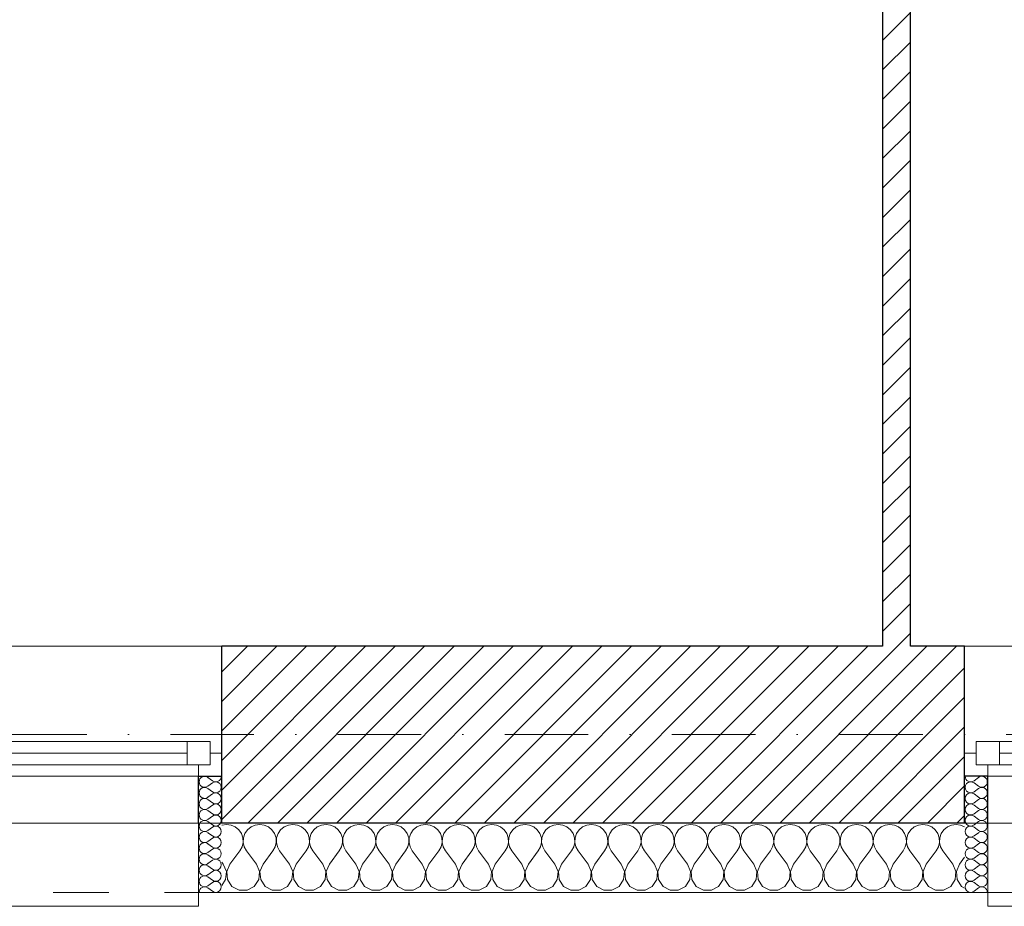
# Model space of a CAD drawing. Header units: millimetres. Extents: x 172139 to 266886, y 89525 to 138225.
# Tile 8 of 72: x 182626 to 184747, y 106825 to 108734. Entities that reach past the tile are written whole.
import ezdxf

# ---------------------------------------------------------------- set-up
doc = ezdxf.new("R2010")
doc.units = ezdxf.units.MM
doc.header["$MEASUREMENT"] = 0
doc.linetypes.add('Kropki i Kreski', pattern=[360, 180, -90, 0, -90])
doc.linetypes.add('Przerywana', pattern=[240, 120, -120])
for name, color, linetype in [('Konstrukcja - Siatki mod', 7, 'Continuous'), ('KR_INW', 7, 'Continuous'), ('NAPIS_SODON', 7, 'Continuous'), ('Okna ArchiCADa', 7, 'Continuous')]:
    doc.layers.add(name, color=color, linetype=linetype)
doc.layers.add('Konstrukcja - Siatki mod_Nr_pióra__48', color=7, linetype='Continuous', lineweight=15, true_color=0xa80f02)
doc.layers.add('KR_INW_Nr_pióra__102', color=7, linetype='Continuous', lineweight=5, true_color=0xcccccc)
for name, color, linetype, lineweight in [('KR_INW_Nr_pióra__101', 252, 'Continuous', 5), ('KR_INW_Nr_pióra__27', 7, 'Continuous', 25), ('KR_INW_Nr_pióra__47', 7, 'Continuous', 15), ('NAPIS_SODON_Nr_pióra__1', 7, 'Continuous', 13), ('Okna ArchiCADa_Nr_pióra__1', 7, 'Continuous', 13), ('Okna ArchiCADa_Nr_pióra__27', 7, 'Continuous', 25)]:
    doc.layers.add(name, color=color, linetype=linetype, lineweight=lineweight)
pattern_1 = [(45, (0, 0), (-31.819804, 31.819804), [])]

# ---------------------------------------------------------------- blocks, each defined once
blk = doc.blocks.new('Strop_1', base_point=(179225, 121523.3))
at = {"layer": 'NAPIS_SODON_Nr_pióra__1', "linetype": 'Continuous', "flags": 128}
blk.add_lwpolyline([(179225, 121523.3), (179225.9, 107003.8), (250898.3, 107008.3), (250897.4, 121527.8)], close=True, dxfattribs=at)
blk = doc.blocks.new('*X140')
at = {"layer": 'KR_INW_Nr_pióra__102', "linetype": 'Continuous'}
for p, q in [((183061.7, 107000.2), (183061.2, 107000)), ((183071.4, 107001.6), (183061.7, 107000.2)), ((183081.2, 107000.2), (183071.4, 107001.6)), ((183090.2, 106996.2), (183081.2, 107000.2)), ((183097.8, 106989.9), (183090.2, 106996.2)), ((183124.1, 106996.2), (183116.5, 106989.9)), ((183133.1, 107000.2), (183124.1, 106996.2)), ((183142.9, 107001.6), (183133.1, 107000.2)), ((183152.6, 107000.2), (183142.9, 107001.6)), ((183161.6, 106996.2), (183152.6, 107000.2)), ((183169.2, 106989.9), (183161.6, 106996.2)), ((183195.5, 106996.2), (183187.9, 106989.9)), ((183204.5, 107000.2), (183195.5, 106996.2)), ((183214.3, 107001.6), (183204.5, 107000.2)), ((183224, 107000.2), (183214.3, 107001.6)), ((183233.1, 106996.2), (183224, 107000.2)), ((183240.6, 106989.9), (183233.1, 106996.2)), ((183266.9, 106996.2), (183259.4, 106989.9)), ((183276, 107000.2), (183266.9, 106996.2)), ((183285.7, 107001.6), (183276, 107000.2)), ((183295.5, 107000.2), (183285.7, 107001.6)), ((183304.5, 106996.2), (183295.5, 107000.2)), ((183312.1, 106989.9), (183304.5, 106996.2)), ((183338.4, 106996.2), (183330.8, 106989.9)), ((183347.4, 107000.2), (183338.4, 106996.2)), ((183357.1, 107001.6), (183347.4, 107000.2)), ((183366.9, 107000.2), (183357.1, 107001.6)), ((183375.9, 106996.2), (183366.9, 107000.2)), ((183383.5, 106989.9), (183375.9, 106996.2)), ((183409.8, 106996.2), (183402.2, 106989.9)), ((183418.8, 107000.2), (183409.8, 106996.2)), ((183428.6, 107001.6), (183418.8, 107000.2)), ((183438.3, 107000.2), (183428.6, 107001.6)), ((183447.3, 106996.2), (183438.3, 107000.2)), ((183454.9, 106989.9), (183447.3, 106996.2)), ((183481.2, 106996.2), (183473.6, 106989.9)), ((183490.2, 107000.2), (183481.2, 106996.2)), ((183500, 107001.6), (183490.2, 107000.2)), ((183509.8, 107000.2), (183500, 107001.6)), ((183518.8, 106996.2), (183509.8, 107000.2)), ((183526.4, 106989.9), (183518.8, 106996.2)), ((183552.7, 106996.2), (183545.1, 106989.9)), ((183561.7, 107000.2), (183552.7, 106996.2)), ((183571.4, 107001.6), (183561.7, 107000.2)), ((183581.2, 107000.2), (183571.4, 107001.6)), ((183590.2, 106996.2), (183581.2, 107000.2)), ((183597.8, 106989.9), (183590.2, 106996.2)), ((183624.1, 106996.2), (183616.5, 106989.9)), ((183633.1, 107000.2), (183624.1, 106996.2)), ((183642.9, 107001.6), (183633.1, 107000.2)), ((183652.6, 107000.2), (183642.9, 107001.6)), ((183661.6, 106996.2), (183652.6, 107000.2)), ((183669.2, 106989.9), (183661.6, 106996.2)), ((183695.5, 106996.2), (183687.9, 106989.9)), ((183704.5, 107000.2), (183695.5, 106996.2)), ((183714.3, 107001.6), (183704.5, 107000.2)), ((183724, 107000.2), (183714.3, 107001.6)), ((183733.1, 106996.2), (183724, 107000.2)), ((183740.6, 106989.9), (183733.1, 106996.2)), ((183766.9, 106996.2), (183759.4, 106989.9)), ((183776, 107000.2), (183766.9, 106996.2)), ((183785.7, 107001.6), (183776, 107000.2)), ((183795.5, 107000.2), (183785.7, 107001.6)), ((183804.5, 106996.2), (183795.5, 107000.2)), ((183812.1, 106989.9), (183804.5, 106996.2)), ((183838.4, 106996.2), (183830.8, 106989.9)), ((183847.4, 107000.2), (183838.4, 106996.2)), ((183857.1, 107001.6), (183847.4, 107000.2)), ((183866.9, 107000.2), (183857.1, 107001.6)), ((183875.9, 106996.2), (183866.9, 107000.2)), ((183883.5, 106989.9), (183875.9, 106996.2)), ((183909.8, 106996.2), (183902.2, 106989.9)), ((183918.8, 107000.2), (183909.8, 106996.2)), ((183928.6, 107001.6), (183918.8, 107000.2)), ((183938.3, 107000.2), (183928.6, 107001.6)), ((183947.3, 106996.2), (183938.3, 107000.2)), ((183954.9, 106989.9), (183947.3, 106996.2)), ((183981.2, 106996.2), (183973.6, 106989.9)), ((183990.2, 107000.2), (183981.2, 106996.2)), ((184000, 107001.6), (183990.2, 107000.2)), ((184009.8, 107000.2), (184000, 107001.6)), ((184018.8, 106996.2), (184009.8, 107000.2)), ((184026.4, 106989.9), (184018.8, 106996.2)), ((184052.7, 106996.2), (184045.1, 106989.9)), ((184061.7, 107000.2), (184052.7, 106996.2)), ((184071.4, 107001.6), (184061.7, 107000.2)), ((184081.2, 107000.2), (184071.4, 107001.6)), ((184090.2, 106996.2), (184081.2, 107000.2)), ((184097.8, 106989.9), (184090.2, 106996.2)), ((184124.1, 106996.2), (184116.5, 106989.9)), ((184133.1, 107000.2), (184124.1, 106996.2)), ((184142.9, 107001.6), (184133.1, 107000.2)), ((184152.6, 107000.2), (184142.9, 107001.6)), ((184161.6, 106996.2), (184152.6, 107000.2)), ((184169.2, 106989.9), (184161.6, 106996.2)), ((184195.5, 106996.2), (184187.9, 106989.9)), ((184204.5, 107000.2), (184195.5, 106996.2)), ((184214.3, 107001.6), (184204.5, 107000.2)), ((184224, 107000.2), (184214.3, 107001.6)), ((184233.1, 106996.2), (184224, 107000.2)), ((184240.6, 106989.9), (184233.1, 106996.2)), ((184266.9, 106996.2), (184259.4, 106989.9)), ((184276, 107000.2), (184266.9, 106996.2)), ((184285.7, 107001.6), (184276, 107000.2)), ((184295.5, 107000.2), (184285.7, 107001.6)), ((184304.5, 106996.2), (184295.5, 107000.2)), ((184312.1, 106989.9), (184304.5, 106996.2)), ((184338.4, 106996.2), (184330.8, 106989.9)), ((184347.4, 107000.2), (184338.4, 106996.2)), ((184357.1, 107001.6), (184347.4, 107000.2)), ((184366.9, 107000.2), (184357.1, 107001.6)), ((184375.9, 106996.2), (184366.9, 107000.2)), ((184383.5, 106989.9), (184375.9, 106996.2)), ((184409.8, 106996.2), (184402.2, 106989.9)), ((184418.8, 107000.2), (184409.8, 106996.2)), ((184428.6, 107001.6), (184418.8, 107000.2)), ((184438.3, 107000.2), (184428.6, 107001.6)), ((184447.3, 106996.2), (184438.3, 107000.2)), ((184454.9, 106989.9), (184447.3, 106996.2)), ((184481.2, 106996.2), (184473.6, 106989.9)), ((184490.2, 107000.2), (184481.2, 106996.2)), ((184500, 107001.6), (184490.2, 107000.2)), ((184509.8, 107000.2), (184500, 107001.6)), ((184518.8, 106996.2), (184509.8, 107000.2)), ((184526.4, 106989.9), (184518.8, 106996.2)), ((184552.7, 106996.2), (184545.1, 106989.9)), ((184561.7, 107000.2), (184552.7, 106996.2)), ((184571.4, 107001.6), (184561.7, 107000.2)), ((184581.2, 107000.2), (184571.4, 107001.6)), ((184590.2, 106996.2), (184581.2, 107000.2)), ((184597.8, 106989.9), (184590.2, 106996.2)), ((184624.1, 106996.2), (184616.5, 106989.9)), ((184633.1, 107000.2), (184624.1, 106996.2)), ((184642.9, 107001.6), (184633.1, 107000.2)), ((184652.6, 107000.2), (184642.9, 107001.6)), ((184661.1, 106996.5), (184652.6, 107000.2)), ((183103.4, 106981.8), (183097.8, 106989.9)), ((183106.5, 106972.5), (183103.4, 106981.8)), ((183110.9, 106981.8), (183107.8, 106972.5)), ((183116.5, 106989.9), (183110.9, 106981.8)), ((183174.8, 106981.8), (183169.2, 106989.9)), ((183177.9, 106972.5), (183174.8, 106981.8)), ((183182.3, 106981.8), (183179.2, 106972.5)), ((183187.9, 106989.9), (183182.3, 106981.8)), ((183246.2, 106981.8), (183240.6, 106989.9)), ((183249.4, 106972.5), (183246.2, 106981.8)), ((183253.8, 106981.8), (183250.6, 106972.5)), ((183259.4, 106989.9), (183253.8, 106981.8)), ((183317.7, 106981.8), (183312.1, 106989.9)), ((183320.8, 106972.5), (183317.7, 106981.8)), ((183325.2, 106981.8), (183322.1, 106972.5)), ((183330.8, 106989.9), (183325.2, 106981.8)), ((183389.1, 106981.8), (183383.5, 106989.9)), ((183392.2, 106972.5), (183389.1, 106981.8)), ((183396.6, 106981.8), (183393.5, 106972.5)), ((183402.2, 106989.9), (183396.6, 106981.8)), ((183460.5, 106981.8), (183454.9, 106989.9)), ((183463.7, 106972.5), (183460.5, 106981.8)), ((183468.1, 106981.8), (183464.9, 106972.5)), ((183473.6, 106989.9), (183468.1, 106981.8)), ((183531.9, 106981.8), (183526.4, 106989.9)), ((183535.1, 106972.5), (183531.9, 106981.8)), ((183539.5, 106981.8), (183536.3, 106972.5)), ((183545.1, 106989.9), (183539.5, 106981.8)), ((183603.4, 106981.8), (183597.8, 106989.9)), ((183606.5, 106972.5), (183603.4, 106981.8)), ((183610.9, 106981.8), (183607.8, 106972.5)), ((183616.5, 106989.9), (183610.9, 106981.8)), ((183674.8, 106981.8), (183669.2, 106989.9)), ((183677.9, 106972.5), (183674.8, 106981.8)), ((183682.3, 106981.8), (183679.2, 106972.5)), ((183687.9, 106989.9), (183682.3, 106981.8)), ((183746.2, 106981.8), (183740.6, 106989.9)), ((183749.4, 106972.5), (183746.2, 106981.8)), ((183753.8, 106981.8), (183750.6, 106972.5)), ((183759.4, 106989.9), (183753.8, 106981.8)), ((183817.7, 106981.8), (183812.1, 106989.9)), ((183820.8, 106972.5), (183817.7, 106981.8)), ((183825.2, 106981.8), (183822.1, 106972.5)), ((183830.8, 106989.9), (183825.2, 106981.8)), ((183889.1, 106981.8), (183883.5, 106989.9)), ((183892.2, 106972.5), (183889.1, 106981.8)), ((183896.6, 106981.8), (183893.5, 106972.5)), ((183902.2, 106989.9), (183896.6, 106981.8)), ((183960.5, 106981.8), (183954.9, 106989.9)), ((183963.7, 106972.5), (183960.5, 106981.8)), ((183968.1, 106981.8), (183964.9, 106972.5)), ((183973.6, 106989.9), (183968.1, 106981.8)), ((184031.9, 106981.8), (184026.4, 106989.9)), ((184035.1, 106972.5), (184031.9, 106981.8)), ((184039.5, 106981.8), (184036.3, 106972.5)), ((184045.1, 106989.9), (184039.5, 106981.8)), ((184103.4, 106981.8), (184097.8, 106989.9)), ((184106.5, 106972.5), (184103.4, 106981.8)), ((184110.9, 106981.8), (184107.8, 106972.5)), ((184116.5, 106989.9), (184110.9, 106981.8)), ((184174.8, 106981.8), (184169.2, 106989.9)), ((184177.9, 106972.5), (184174.8, 106981.8)), ((184182.3, 106981.8), (184179.2, 106972.5)), ((184187.9, 106989.9), (184182.3, 106981.8)), ((184246.2, 106981.8), (184240.6, 106989.9)), ((184249.4, 106972.5), (184246.2, 106981.8)), ((184253.8, 106981.8), (184250.6, 106972.5)), ((184259.4, 106989.9), (184253.8, 106981.8)), ((184317.7, 106981.8), (184312.1, 106989.9)), ((184320.8, 106972.5), (184317.7, 106981.8)), ((184325.2, 106981.8), (184322.1, 106972.5)), ((184330.8, 106989.9), (184325.2, 106981.8)), ((184389.1, 106981.8), (184383.5, 106989.9)), ((184392.2, 106972.5), (184389.1, 106981.8)), ((184396.6, 106981.8), (184393.5, 106972.5)), ((184402.2, 106989.9), (184396.6, 106981.8)), ((184460.5, 106981.8), (184454.9, 106989.9)), ((184463.7, 106972.5), (184460.5, 106981.8)), ((184468.1, 106981.8), (184464.9, 106972.5)), ((184473.6, 106989.9), (184468.1, 106981.8)), ((184531.9, 106981.8), (184526.4, 106989.9)), ((184535.1, 106972.5), (184531.9, 106981.8)), ((184539.5, 106981.8), (184536.3, 106972.5)), ((184545.1, 106989.9), (184539.5, 106981.8)), ((184603.4, 106981.8), (184597.8, 106989.9)), ((184606.5, 106972.5), (184603.4, 106981.8)), ((184610.9, 106981.8), (184607.8, 106972.5)), ((184616.5, 106989.9), (184610.9, 106981.8)), ((183100, 106944.4), (183104.8, 106953.1)), ((183104.8, 106953.1), (183107, 106962.6)), ((183107, 106962.6), (183106.5, 106972.5)), ((183107.8, 106972.5), (183107.3, 106962.6)), ((183107.3, 106962.6), (183109.5, 106953.1)), ((183109.5, 106953.1), (183114.3, 106944.4)), ((183171.4, 106944.4), (183176.2, 106953.1)), ((183176.2, 106953.1), (183178.4, 106962.6)), ((183178.4, 106962.6), (183177.9, 106972.5)), ((183179.2, 106972.5), (183178.7, 106962.6)), ((183178.7, 106962.6), (183180.9, 106953.1)), ((183180.9, 106953.1), (183185.7, 106944.4)), ((183242.9, 106944.4), (183247.6, 106953.1)), ((183247.6, 106953.1), (183249.9, 106962.6)), ((183249.9, 106962.6), (183249.4, 106972.5)), ((183250.6, 106972.5), (183250.1, 106962.6)), ((183250.1, 106962.6), (183252.4, 106953.1)), ((183252.4, 106953.1), (183257.1, 106944.4)), ((183314.3, 106944.4), (183319.1, 106953.1)), ((183319.1, 106953.1), (183321.3, 106962.6)), ((183321.3, 106962.6), (183320.8, 106972.5)), ((183322.1, 106972.5), (183321.6, 106962.6)), ((183321.6, 106962.6), (183323.8, 106953.1)), ((183323.8, 106953.1), (183328.6, 106944.4)), ((183385.7, 106944.4), (183390.5, 106953.1)), ((183390.5, 106953.1), (183392.7, 106962.6)), ((183392.7, 106962.6), (183392.2, 106972.5)), ((183393.5, 106972.5), (183393, 106962.6)), ((183393, 106962.6), (183395.2, 106953.1)), ((183395.2, 106953.1), (183400, 106944.4)), ((183457.1, 106944.4), (183461.9, 106953.1)), ((183461.9, 106953.1), (183464.1, 106962.6)), ((183464.1, 106962.6), (183463.7, 106972.5)), ((183464.9, 106972.5), (183464.4, 106962.6)), ((183464.4, 106962.6), (183466.7, 106953.1)), ((183466.7, 106953.1), (183471.4, 106944.4)), ((183528.6, 106944.4), (183533.3, 106953.1)), ((183533.3, 106953.1), (183535.6, 106962.6)), ((183535.6, 106962.6), (183535.1, 106972.5)), ((183536.3, 106972.5), (183535.9, 106962.6)), ((183535.9, 106962.6), (183538.1, 106953.1)), ((183538.1, 106953.1), (183542.9, 106944.4)), ((183600, 106944.4), (183604.8, 106953.1)), ((183604.8, 106953.1), (183607, 106962.6)), ((183607, 106962.6), (183606.5, 106972.5)), ((183607.8, 106972.5), (183607.3, 106962.6)), ((183607.3, 106962.6), (183609.5, 106953.1)), ((183609.5, 106953.1), (183614.3, 106944.4)), ((183671.4, 106944.4), (183676.2, 106953.1)), ((183676.2, 106953.1), (183678.4, 106962.6)), ((183678.4, 106962.6), (183677.9, 106972.5)), ((183679.2, 106972.5), (183678.7, 106962.6)), ((183678.7, 106962.6), (183680.9, 106953.1)), ((183680.9, 106953.1), (183685.7, 106944.4)), ((183742.9, 106944.4), (183747.6, 106953.1)), ((183747.6, 106953.1), (183749.9, 106962.6)), ((183749.9, 106962.6), (183749.4, 106972.5)), ((183750.6, 106972.5), (183750.1, 106962.6)), ((183750.1, 106962.6), (183752.4, 106953.1)), ((183752.4, 106953.1), (183757.1, 106944.4)), ((183814.3, 106944.4), (183819.1, 106953.1)), ((183819.1, 106953.1), (183821.3, 106962.6)), ((183821.3, 106962.6), (183820.8, 106972.5)), ((183822.1, 106972.5), (183821.6, 106962.6)), ((183821.6, 106962.6), (183823.8, 106953.1)), ((183823.8, 106953.1), (183828.6, 106944.4)), ((183885.7, 106944.4), (183890.5, 106953.1)), ((183890.5, 106953.1), (183892.7, 106962.6)), ((183892.7, 106962.6), (183892.2, 106972.5)), ((183893.5, 106972.5), (183893, 106962.6)), ((183893, 106962.6), (183895.2, 106953.1)), ((183895.2, 106953.1), (183900, 106944.4)), ((183957.1, 106944.4), (183961.9, 106953.1)), ((183961.9, 106953.1), (183964.1, 106962.6)), ((183964.1, 106962.6), (183963.7, 106972.5)), ((183964.9, 106972.5), (183964.4, 106962.6)), ((183964.4, 106962.6), (183966.7, 106953.1)), ((183966.7, 106953.1), (183971.4, 106944.4)), ((184028.6, 106944.4), (184033.3, 106953.1)), ((184033.3, 106953.1), (184035.6, 106962.6)), ((184035.6, 106962.6), (184035.1, 106972.5)), ((184036.3, 106972.5), (184035.9, 106962.6)), ((184035.9, 106962.6), (184038.1, 106953.1)), ((184038.1, 106953.1), (184042.9, 106944.4)), ((184100, 106944.4), (184104.8, 106953.1)), ((184104.8, 106953.1), (184107, 106962.6)), ((184107, 106962.6), (184106.5, 106972.5)), ((184107.8, 106972.5), (184107.3, 106962.6)), ((184107.3, 106962.6), (184109.5, 106953.1)), ((184109.5, 106953.1), (184114.3, 106944.4)), ((184171.4, 106944.4), (184176.2, 106953.1)), ((184176.2, 106953.1), (184178.4, 106962.6)), ((184178.4, 106962.6), (184177.9, 106972.5)), ((184179.2, 106972.5), (184178.7, 106962.6)), ((184178.7, 106962.6), (184180.9, 106953.1)), ((184180.9, 106953.1), (184185.7, 106944.4)), ((184242.9, 106944.4), (184247.6, 106953.1)), ((184247.6, 106953.1), (184249.9, 106962.6)), ((184249.9, 106962.6), (184249.4, 106972.5)), ((184250.6, 106972.5), (184250.1, 106962.6)), ((184250.1, 106962.6), (184252.4, 106953.1)), ((184252.4, 106953.1), (184257.1, 106944.4)), ((184314.3, 106944.4), (184319.1, 106953.1)), ((184319.1, 106953.1), (184321.3, 106962.6)), ((184321.3, 106962.6), (184320.8, 106972.5)), ((184322.1, 106972.5), (184321.6, 106962.6)), ((184321.6, 106962.6), (184323.8, 106953.1)), ((184323.8, 106953.1), (184328.6, 106944.4)), ((184385.7, 106944.4), (184390.5, 106953.1)), ((184390.5, 106953.1), (184392.7, 106962.6)), ((184392.7, 106962.6), (184392.2, 106972.5)), ((184393.5, 106972.5), (184393, 106962.6)), ((184393, 106962.6), (184395.2, 106953.1)), ((184395.2, 106953.1), (184400, 106944.4)), ((184457.1, 106944.4), (184461.9, 106953.1)), ((184461.9, 106953.1), (184464.1, 106962.6)), ((184464.1, 106962.6), (184463.7, 106972.5)), ((184464.9, 106972.5), (184464.4, 106962.6)), ((184464.4, 106962.6), (184466.7, 106953.1)), ((184466.7, 106953.1), (184471.4, 106944.4)), ((184528.6, 106944.4), (184533.3, 106953.1)), ((184533.3, 106953.1), (184535.6, 106962.6)), ((184535.6, 106962.6), (184535.1, 106972.5)), ((184536.3, 106972.5), (184535.9, 106962.6)), ((184535.9, 106962.6), (184538.1, 106953.1)), ((184538.1, 106953.1), (184542.9, 106944.4)), ((184600, 106944.4), (184604.8, 106953.1)), ((184604.8, 106953.1), (184607, 106962.6)), ((184607, 106962.6), (184606.5, 106972.5)), ((184607.8, 106972.5), (184607.3, 106962.6)), ((184607.3, 106962.6), (184609.5, 106953.1)), ((184609.5, 106953.1), (184614.3, 106944.4)), ((183078.6, 106915.9), (183100, 106944.4)), ((183135.7, 106915.9), (183114.3, 106944.4)), ((183150, 106915.9), (183171.4, 106944.4)), ((183207.1, 106915.9), (183185.7, 106944.4)), ((183221.4, 106915.9), (183242.9, 106944.4)), ((183278.6, 106915.9), (183257.1, 106944.4)), ((183292.9, 106915.9), (183314.3, 106944.4)), ((183350, 106915.9), (183328.6, 106944.4)), ((183364.3, 106915.9), (183385.7, 106944.4)), ((183421.4, 106915.9), (183400, 106944.4)), ((183435.7, 106915.9), (183457.1, 106944.4)), ((183492.9, 106915.9), (183471.4, 106944.4)), ((183507.1, 106915.9), (183528.6, 106944.4)), ((183564.3, 106915.9), (183542.9, 106944.4)), ((183578.6, 106915.9), (183600, 106944.4)), ((183635.7, 106915.9), (183614.3, 106944.4)), ((183650, 106915.9), (183671.4, 106944.4)), ((183707.1, 106915.9), (183685.7, 106944.4)), ((183721.4, 106915.9), (183742.9, 106944.4)), ((183778.6, 106915.9), (183757.1, 106944.4)), ((183792.9, 106915.9), (183814.3, 106944.4)), ((183850, 106915.9), (183828.6, 106944.4)), ((183864.3, 106915.9), (183885.7, 106944.4)), ((183921.4, 106915.9), (183900, 106944.4)), ((183935.7, 106915.9), (183957.1, 106944.4)), ((183992.9, 106915.9), (183971.4, 106944.4)), ((184007.1, 106915.9), (184028.6, 106944.4)), ((184064.3, 106915.9), (184042.9, 106944.4)), ((184078.6, 106915.9), (184100, 106944.4)), ((184135.7, 106915.9), (184114.3, 106944.4)), ((184150, 106915.9), (184171.4, 106944.4)), ((184207.1, 106915.9), (184185.7, 106944.4)), ((184221.4, 106915.9), (184242.9, 106944.4)), ((184278.6, 106915.9), (184257.1, 106944.4)), ((184292.9, 106915.9), (184314.3, 106944.4)), ((184350, 106915.9), (184328.6, 106944.4)), ((184364.3, 106915.9), (184385.7, 106944.4)), ((184421.4, 106915.9), (184400, 106944.4)), ((184435.7, 106915.9), (184457.1, 106944.4)), ((184492.9, 106915.9), (184471.4, 106944.4)), ((184507.1, 106915.9), (184528.6, 106944.4)), ((184564.3, 106915.9), (184542.9, 106944.4)), ((184578.6, 106915.9), (184600, 106944.4)), ((184635.7, 106915.9), (184614.3, 106944.4)), ((184650, 106915.9), (184661.1, 106930.7)), ((183064.3, 106915.9), (183061.2, 106920)), ((183071, 106899.8), (183064.3, 106915.9)), ((183078.6, 106915.9), (183071.8, 106899.8)), ((183142.4, 106899.8), (183135.7, 106915.9)), ((183150, 106915.9), (183143.3, 106899.8)), ((183213.9, 106899.8), (183207.1, 106915.9)), ((183221.4, 106915.9), (183214.7, 106899.8)), ((183285.3, 106899.8), (183278.6, 106915.9)), ((183292.9, 106915.9), (183286.1, 106899.8)), ((183356.7, 106899.8), (183350, 106915.9)), ((183364.3, 106915.9), (183357.6, 106899.8)), ((183428.2, 106899.8), (183421.4, 106915.9)), ((183435.7, 106915.9), (183429, 106899.8)), ((183499.6, 106899.8), (183492.9, 106915.9)), ((183507.1, 106915.9), (183500.4, 106899.8)), ((183571, 106899.8), (183564.3, 106915.9)), ((183578.6, 106915.9), (183571.8, 106899.8)), ((183642.4, 106899.8), (183635.7, 106915.9)), ((183650, 106915.9), (183643.3, 106899.8)), ((183713.9, 106899.8), (183707.1, 106915.9)), ((183721.4, 106915.9), (183714.7, 106899.8)), ((183785.3, 106899.8), (183778.6, 106915.9)), ((183792.9, 106915.9), (183786.1, 106899.8)), ((183856.7, 106899.8), (183850, 106915.9)), ((183864.3, 106915.9), (183857.6, 106899.8)), ((183928.2, 106899.8), (183921.4, 106915.9)), ((183935.7, 106915.9), (183929, 106899.8)), ((183999.6, 106899.8), (183992.9, 106915.9)), ((184007.1, 106915.9), (184000.4, 106899.8)), ((184071, 106899.8), (184064.3, 106915.9)), ((184078.6, 106915.9), (184071.8, 106899.8)), ((184142.4, 106899.8), (184135.7, 106915.9)), ((184150, 106915.9), (184143.3, 106899.8)), ((184213.9, 106899.8), (184207.1, 106915.9)), ((184221.4, 106915.9), (184214.7, 106899.8)), ((184285.3, 106899.8), (184278.6, 106915.9)), ((184292.9, 106915.9), (184286.1, 106899.8)), ((184356.7, 106899.8), (184350, 106915.9)), ((184364.3, 106915.9), (184357.6, 106899.8)), ((184428.2, 106899.8), (184421.4, 106915.9)), ((184435.7, 106915.9), (184429, 106899.8)), ((184499.6, 106899.8), (184492.9, 106915.9)), ((184507.1, 106915.9), (184500.4, 106899.8)), ((184571, 106899.8), (184564.3, 106915.9)), ((184578.6, 106915.9), (184571.8, 106899.8)), ((184642.4, 106899.8), (184635.7, 106915.9)), ((184650, 106915.9), (184643.3, 106899.8)), ((183069.4, 106882.5), (183071, 106899.8)), ((183071.8, 106899.8), (183073.5, 106882.5)), ((183140.8, 106882.5), (183142.4, 106899.8)), ((183143.3, 106899.8), (183144.9, 106882.5)), ((183212.2, 106882.5), (183213.9, 106899.8)), ((183214.7, 106899.8), (183216.3, 106882.5)), ((183283.7, 106882.5), (183285.3, 106899.8)), ((183286.1, 106899.8), (183287.8, 106882.5)), ((183355.1, 106882.5), (183356.7, 106899.8)), ((183357.6, 106899.8), (183359.2, 106882.5)), ((183426.5, 106882.5), (183428.2, 106899.8)), ((183429, 106899.8), (183430.6, 106882.5)), ((183497.9, 106882.5), (183499.6, 106899.8)), ((183500.4, 106899.8), (183502.1, 106882.5)), ((183569.4, 106882.5), (183571, 106899.8)), ((183571.8, 106899.8), (183573.5, 106882.5)), ((183640.8, 106882.5), (183642.4, 106899.8)), ((183643.3, 106899.8), (183644.9, 106882.5)), ((183712.2, 106882.5), (183713.9, 106899.8)), ((183714.7, 106899.8), (183716.3, 106882.5)), ((183783.7, 106882.5), (183785.3, 106899.8)), ((183786.1, 106899.8), (183787.8, 106882.5)), ((183855.1, 106882.5), (183856.7, 106899.8)), ((183857.6, 106899.8), (183859.2, 106882.5)), ((183926.5, 106882.5), (183928.2, 106899.8)), ((183929, 106899.8), (183930.6, 106882.5)), ((183997.9, 106882.5), (183999.6, 106899.8)), ((184000.4, 106899.8), (184002.1, 106882.5)), ((184069.4, 106882.5), (184071, 106899.8)), ((184071.8, 106899.8), (184073.5, 106882.5)), ((184140.8, 106882.5), (184142.4, 106899.8)), ((184143.3, 106899.8), (184144.9, 106882.5)), ((184212.2, 106882.5), (184213.9, 106899.8)), ((184214.7, 106899.8), (184216.3, 106882.5)), ((184283.7, 106882.5), (184285.3, 106899.8)), ((184286.1, 106899.8), (184287.8, 106882.5)), ((184355.1, 106882.5), (184356.7, 106899.8)), ((184357.6, 106899.8), (184359.2, 106882.5)), ((184426.5, 106882.5), (184428.2, 106899.8)), ((184429, 106899.8), (184430.6, 106882.5)), ((184497.9, 106882.5), (184499.6, 106899.8)), ((184500.4, 106899.8), (184502.1, 106882.5)), ((184569.4, 106882.5), (184571, 106899.8)), ((184571.8, 106899.8), (184573.5, 106882.5)), ((184640.8, 106882.5), (184642.4, 106899.8)), ((184643.3, 106899.8), (184644.9, 106882.5)), ((183061.2, 106870.1), (183069.4, 106882.5)), ((183073.5, 106882.5), (183083.1, 106868)), ((183083.1, 106868), (183098.4, 106859.8)), ((183115.8, 106859.8), (183131.2, 106868)), ((183131.2, 106868), (183140.8, 106882.5)), ((183144.9, 106882.5), (183154.5, 106868)), ((183154.5, 106868), (183169.9, 106859.8)), ((183187.3, 106859.8), (183202.6, 106868)), ((183202.6, 106868), (183212.2, 106882.5)), ((183216.3, 106882.5), (183226, 106868)), ((183226, 106868), (183241.3, 106859.8)), ((183258.7, 106859.8), (183274, 106868)), ((183274, 106868), (183283.7, 106882.5)), ((183287.8, 106882.5), (183297.4, 106868)), ((183297.4, 106868), (183312.7, 106859.8)), ((183330.1, 106859.8), (183345.5, 106868)), ((183345.5, 106868), (183355.1, 106882.5)), ((183359.2, 106882.5), (183368.8, 106868)), ((183368.8, 106868), (183384.2, 106859.8)), ((183401.6, 106859.8), (183416.9, 106868)), ((183416.9, 106868), (183426.5, 106882.5)), ((183430.6, 106882.5), (183440.3, 106868)), ((183440.3, 106868), (183455.6, 106859.8)), ((183473, 106859.8), (183488.3, 106868)), ((183488.3, 106868), (183497.9, 106882.5)), ((183502.1, 106882.5), (183511.7, 106868)), ((183511.7, 106868), (183527, 106859.8)), ((183544.4, 106859.8), (183559.7, 106868)), ((183559.7, 106868), (183569.4, 106882.5)), ((183573.5, 106882.5), (183583.1, 106868)), ((183583.1, 106868), (183598.4, 106859.8)), ((183615.8, 106859.8), (183631.2, 106868)), ((183631.2, 106868), (183640.8, 106882.5)), ((183644.9, 106882.5), (183654.5, 106868)), ((183654.5, 106868), (183669.9, 106859.8)), ((183687.3, 106859.8), (183702.6, 106868)), ((183702.6, 106868), (183712.2, 106882.5)), ((183716.3, 106882.5), (183726, 106868)), ((183726, 106868), (183741.3, 106859.8)), ((183758.7, 106859.8), (183774, 106868)), ((183774, 106868), (183783.7, 106882.5)), ((183787.8, 106882.5), (183797.4, 106868)), ((183797.4, 106868), (183812.7, 106859.8)), ((183830.1, 106859.8), (183845.5, 106868)), ((183845.5, 106868), (183855.1, 106882.5)), ((183859.2, 106882.5), (183868.8, 106868)), ((183868.8, 106868), (183884.2, 106859.8)), ((183901.6, 106859.8), (183916.9, 106868)), ((183916.9, 106868), (183926.5, 106882.5)), ((183930.6, 106882.5), (183940.3, 106868)), ((183940.3, 106868), (183955.6, 106859.8)), ((183973, 106859.8), (183988.3, 106868)), ((183988.3, 106868), (183997.9, 106882.5)), ((184002.1, 106882.5), (184011.7, 106868)), ((184011.7, 106868), (184027, 106859.8)), ((184044.4, 106859.8), (184059.7, 106868)), ((184059.7, 106868), (184069.4, 106882.5)), ((184073.5, 106882.5), (184083.1, 106868)), ((184083.1, 106868), (184098.4, 106859.8)), ((184115.8, 106859.8), (184131.2, 106868)), ((184131.2, 106868), (184140.8, 106882.5)), ((184144.9, 106882.5), (184154.5, 106868)), ((184154.5, 106868), (184169.9, 106859.8)), ((184187.3, 106859.8), (184202.6, 106868)), ((184202.6, 106868), (184212.2, 106882.5)), ((184216.3, 106882.5), (184226, 106868)), ((184226, 106868), (184241.3, 106859.8)), ((184258.7, 106859.8), (184274, 106868)), ((184274, 106868), (184283.7, 106882.5)), ((184287.8, 106882.5), (184297.4, 106868)), ((184297.4, 106868), (184312.7, 106859.8)), ((184330.1, 106859.8), (184345.5, 106868)), ((184345.5, 106868), (184355.1, 106882.5)), ((184359.2, 106882.5), (184368.8, 106868)), ((184368.8, 106868), (184384.2, 106859.8)), ((184401.6, 106859.8), (184416.9, 106868)), ((184416.9, 106868), (184426.5, 106882.5)), ((184430.6, 106882.5), (184440.3, 106868)), ((184440.3, 106868), (184455.6, 106859.8)), ((184473, 106859.8), (184488.3, 106868)), ((184488.3, 106868), (184497.9, 106882.5)), ((184502.1, 106882.5), (184511.7, 106868)), ((184511.7, 106868), (184527, 106859.8)), ((184544.4, 106859.8), (184559.7, 106868)), ((184559.7, 106868), (184569.4, 106882.5)), ((184573.5, 106882.5), (184583.1, 106868)), ((184583.1, 106868), (184598.4, 106859.8)), ((184615.8, 106859.8), (184631.2, 106868)), ((184631.2, 106868), (184640.8, 106882.5)), ((184644.9, 106882.5), (184654.5, 106868)), ((184654.5, 106868), (184661.1, 106864.5)), ((183098.4, 106859.8), (183115.8, 106859.8)), ((183169.9, 106859.8), (183187.3, 106859.8)), ((183241.3, 106859.8), (183258.7, 106859.8)), ((183312.7, 106859.8), (183330.1, 106859.8)), ((183384.2, 106859.8), (183401.6, 106859.8)), ((183455.6, 106859.8), (183473, 106859.8)), ((183527, 106859.8), (183544.4, 106859.8)), ((183598.4, 106859.8), (183615.8, 106859.8)), ((183669.9, 106859.8), (183687.3, 106859.8)), ((183741.3, 106859.8), (183758.7, 106859.8)), ((183812.7, 106859.8), (183830.1, 106859.8)), ((183884.2, 106859.8), (183901.6, 106859.8)), ((183955.6, 106859.8), (183973, 106859.8)), ((184027, 106859.8), (184044.4, 106859.8)), ((184098.4, 106859.8), (184115.8, 106859.8)), ((184169.9, 106859.8), (184187.3, 106859.8)), ((184241.3, 106859.8), (184258.7, 106859.8)), ((184312.7, 106859.8), (184330.1, 106859.8)), ((184384.2, 106859.8), (184401.6, 106859.8)), ((184455.6, 106859.8), (184473, 106859.8)), ((184527, 106859.8), (184544.4, 106859.8)), ((184598.4, 106859.8), (184615.8, 106859.8))]:
    blk.add_line(p, q, dxfattribs=at)
blk = doc.blocks.new('*X162')
at = {"layer": 'KR_INW_Nr_pióra__102', "linetype": 'Continuous'}
for p, q in [((183040.9, 107095.6), (183031.4, 107102.8)), ((183040.9, 107090.9), (183031.4, 107083.7)), ((183040.9, 107071.8), (183031.4, 107079)), ((183040.9, 107067), (183031.4, 107059.9)), ((183040.9, 107048), (183031.4, 107055.1)), ((183040.9, 107043.2), (183031.4, 107036.1)), ((183040.9, 107024.2), (183031.4, 107031.3)), ((183040.9, 107019.4), (183031.4, 107012.3)), ((183040.9, 107000.4), (183031.4, 107007.5)), ((183040.9, 106995.6), (183031.4, 106988.5)), ((183040.9, 106976.6), (183031.4, 106983.7)), ((183040.9, 106971.8), (183031.4, 106964.7)), ((183040.9, 106952.8), (183031.4, 106959.9)), ((183040.9, 106948), (183031.4, 106940.9)), ((183040.9, 106929), (183031.4, 106936.1)), ((183040.9, 106924.2), (183031.4, 106917)), ((183040.9, 106905.1), (183031.4, 106912.3)), ((183040.9, 106900.4), (183031.4, 106893.2)), ((183040.9, 106881.3), (183031.4, 106888.5)), ((183040.9, 106876.6), (183031.4, 106869.4)), ((183040.9, 106857.5), (183031.4, 106864.7))]:
    blk.add_line(p, q, dxfattribs=at)
for centre, start, end in [((183024.3, 107093.2), 53.1301, 180), ((183048.1, 107105.1), 233.1301, 0), ((183024.3, 107093.2), 180, 306.8699), ((183024.3, 107069.4), 53.1301, 180), ((183048.1, 107081.3), 233.1301, 126.8699), ((183024.3, 107069.4), 180, 306.8699), ((183024.3, 107045.6), 53.1301, 180), ((183048.1, 107057.5), 233.1301, 126.8699), ((183024.3, 107045.6), 180, 306.8699), ((183048.1, 107033.7), 233.1301, 126.8699), ((183024.3, 107021.8), 53.1301, 180), ((183024.3, 107021.8), 180, 306.8699), ((183048.1, 107009.9), 233.1301, 126.8699), ((183024.3, 106998), 53.1301, 180), ((183024.3, 106998), 180, 306.8699), ((183048.1, 106986.1), 233.1301, 126.8699), ((183024.3, 106974.2), 53.1301, 180), ((183024.3, 106974.2), 180, 306.8699), ((183048.1, 106962.3), 233.1301, 126.8699), ((183024.3, 106950.4), 53.1301, 180), ((183024.3, 106950.4), 180, 306.8699), ((183024.3, 106926.6), 53.1301, 180), ((183048.1, 106938.5), 233.1301, 126.8699), ((183024.3, 106926.6), 180, 306.8699), ((183024.3, 106902.8), 53.1301, 180), ((183048.1, 106914.7), 233.1301, 126.8699), ((183024.3, 106902.8), 180, 306.8699), ((183024.3, 106879), 53.1301, 180), ((183048.1, 106890.9), 233.1301, 126.8699), ((183024.3, 106879), 180, 306.8699), ((183024.3, 106855.1), 53.1301, 180), ((183048.1, 106867), 233.1301, 126.8699)]:
    blk.add_arc(centre, 11.9, start, end, dxfattribs=at)
blk = doc.blocks.new('*X165')
at = {"layer": 'KR_INW_Nr_pióra__102', "linetype": 'Continuous'}
for p, q in [((184681.4, 107095.6), (184690.9, 107102.8)), ((184681.4, 107090.9), (184690.9, 107083.7)), ((184681.4, 107071.8), (184690.9, 107079)), ((184681.4, 107067), (184690.9, 107059.9)), ((184681.4, 107048), (184690.9, 107055.1)), ((184681.4, 107043.2), (184690.9, 107036.1)), ((184681.4, 107024.2), (184690.9, 107031.3)), ((184681.4, 107019.4), (184690.9, 107012.3)), ((184681.4, 107000.4), (184690.9, 107007.5)), ((184681.4, 106995.6), (184690.9, 106988.5)), ((184681.4, 106976.6), (184690.9, 106983.7)), ((184681.4, 106971.8), (184690.9, 106964.7)), ((184681.4, 106952.8), (184690.9, 106959.9)), ((184681.4, 106948), (184690.9, 106940.9)), ((184681.4, 106929), (184690.9, 106936.1)), ((184681.4, 106924.2), (184690.9, 106917)), ((184681.4, 106905.1), (184690.9, 106912.3)), ((184681.4, 106900.4), (184690.9, 106893.2)), ((184681.4, 106881.3), (184690.9, 106888.5)), ((184681.4, 106876.6), (184690.9, 106869.4)), ((184681.4, 106857.5), (184690.9, 106864.7))]:
    blk.add_line(p, q, dxfattribs=at)
for centre, start, end in [((184674.2, 107105.1), 180, 306.8699), ((184698.1, 107093.2), 0, 126.8699), ((184674.2, 107081.3), 53.1301, 306.8699), ((184698.1, 107093.2), 233.1301, 0), ((184698.1, 107069.4), 0, 126.8699), ((184674.2, 107057.5), 53.1301, 306.8699), ((184698.1, 107069.4), 233.1301, 0), ((184698.1, 107045.6), 0, 126.8699), ((184674.2, 107033.7), 53.1301, 306.8699), ((184698.1, 107045.6), 233.1301, 0), ((184674.2, 107009.9), 53.1301, 306.8699), ((184698.1, 107021.8), 0, 126.8699), ((184698.1, 107021.8), 233.1301, 0), ((184674.2, 106986.1), 53.1301, 306.8699), ((184698.1, 106998), 0, 126.8699), ((184698.1, 106998), 233.1301, 0), ((184674.2, 106962.3), 53.1301, 306.8699), ((184698.1, 106974.2), 0, 126.8699), ((184698.1, 106974.2), 233.1301, 0), ((184698.1, 106950.4), 0, 126.8699), ((184674.2, 106938.5), 53.1301, 306.8699), ((184698.1, 106950.4), 233.1301, 0), ((184698.1, 106926.6), 0, 126.8699), ((184674.2, 106914.7), 53.1301, 306.8699), ((184698.1, 106926.6), 233.1301, 0), ((184698.1, 106902.8), 0, 126.8699), ((184674.2, 106890.9), 53.1301, 306.8699), ((184698.1, 106902.8), 233.1301, 0), ((184698.1, 106879), 0, 126.8699), ((184674.2, 106867), 53.1301, 306.8699), ((184698.1, 106879), 233.1301, 0), ((184698.1, 106855.1), 0, 126.8699)]:
    blk.add_arc(centre, 11.9, start, end, dxfattribs=at)
blk = doc.blocks.new('Okno dwuskrzydłowe 19_5')
at = {"layer": 'Okna ArchiCADa_Nr_pióra__1', "linetype": 'Continuous'}
for p, q in [((-566.8, 230), (566.8, 230)), ((-541.8, 25), (-491.8, 25)), ((-541.8, -25), (-541.8, 25)), ((-491.8, 25), (-50, 25)), ((-491.8, 25), (-491.8, -25)), ((-491.8, 25), (-50, 25)), ((-50, -25), (-50, 25)), ((-50, 25), (0, 25)), ((0, 25), (0, -25)), ((0, 25), (50, 25)), ((0, -25), (0, 25)), ((50, 25), (491.8, 25)), ((50, 25), (50, -25)), ((50, 25), (491.8, 25)), ((491.8, -25), (491.8, 25)), ((491.8, 25), (541.8, 25)), ((541.8, 25), (541.8, -25)), ((-566.8, 0), (-541.8, 0)), ((-541.8, 0), (-541.8, -25)), ((-491.8, 0), (-50, 0)), ((50, 0), (491.8, 0)), ((541.8, -25), (541.8, 0)), ((541.8, 0), (566.8, 0)), ((-541.8, -25), (-516.8, -25)), ((-491.8, -25), (-541.8, -25)), ((-516.8, -25), (-516.8, -50)), ((-50, -25), (-491.8, -25)), ((0, -25), (-50, -25)), ((50, -25), (0, -25)), ((491.8, -25), (50, -25)), ((541.8, -25), (491.8, -25)), ((516.8, -50), (516.8, -25)), ((516.8, -25), (541.8, -25)), ((-516.8, -50), (-566.8, -50)), ((0, -50), (-516.8, -50)), ((516.8, -50), (0, -50)), ((566.8, -50), (516.8, -50)), ((-516.8, -300), (-516.8, -330)), ((516.8, -330), (516.8, -300)), ((-516.8, -330), (516.8, -330))]:
    blk.add_line(p, q, dxfattribs=at)
at = {"layer": 'Okna ArchiCADa_Nr_pióra__1', "linetype": 'Przerywana'}
blk.add_line((-516.8, -300), (516.8, -300), dxfattribs=at)
at = {"layer": 'Okna ArchiCADa_Nr_pióra__27', "linetype": 'Continuous'}
for p, q in [((-566.8, -50), (-566.8, 0)), ((566.8, -50), (566.8, 0)), ((-516.8, -50), (-566.8, -50)), ((516.8, -50), (566.8, -50))]:
    blk.add_line(p, q, dxfattribs=at)
blk = doc.blocks.new('Okno dwuskrzydłowe 19_6')
at = {"layer": 'Okna ArchiCADa_Nr_pióra__1', "linetype": 'Continuous'}
for p, q in [((-575, 230), (575, 230)), ((-550, 25), (-500, 25)), ((-550, -25), (-550, 25)), ((-500, 25), (-50, 25)), ((-500, 25), (-500, -25)), ((-500, 25), (-50, 25)), ((-50, -25), (-50, 25)), ((-50, 25), (0, 25)), ((0, 25), (0, -25)), ((0, 25), (50, 25)), ((0, -25), (0, 25)), ((50, 25), (500, 25)), ((50, 25), (50, -25)), ((50, 25), (500, 25)), ((500, -25), (500, 25)), ((500, 25), (550, 25)), ((550, 25), (550, -25)), ((-575, 0), (-550, 0)), ((-550, 0), (-550, -25)), ((-500, 0), (-50, 0)), ((50, 0), (500, 0)), ((550, -25), (550, 0)), ((550, 0), (575, 0)), ((-550, -25), (-525, -25)), ((-500, -25), (-550, -25)), ((-525, -25), (-525, -50)), ((-50, -25), (-500, -25)), ((0, -25), (-50, -25)), ((50, -25), (0, -25)), ((500, -25), (50, -25)), ((550, -25), (500, -25)), ((525, -50), (525, -25)), ((525, -25), (550, -25)), ((-525, -50), (-575, -50)), ((0, -50), (-525, -50)), ((525, -50), (0, -50)), ((575, -50), (525, -50)), ((-525, -300), (-525, -330)), ((525, -330), (525, -300)), ((-525, -330), (525, -330))]:
    blk.add_line(p, q, dxfattribs=at)
at = {"layer": 'Okna ArchiCADa_Nr_pióra__1', "linetype": 'Przerywana'}
blk.add_line((-525, -300), (525, -300), dxfattribs=at)
at = {"layer": 'Okna ArchiCADa_Nr_pióra__27', "linetype": 'Continuous'}
for p, q in [((-575, -50), (-575, 0)), ((575, -50), (575, 0)), ((-525, -50), (-575, -50)), ((525, -50), (575, -50))]:
    blk.add_line(p, q, dxfattribs=at)
blk = doc.blocks.new('Ściana_3', base_point=(179075.1, 106855.1))
at = {"layer": 'KR_INW_Nr_pióra__101', "linetype": 'Continuous'}
h = blk.add_hatch(dxfattribs=at)
h.set_pattern_fill('Cegła_licówka', color=256, style=0, pattern_type=2)
h.set_pattern_definition(pattern_1)
h.paths.add_polyline_path([(183061.2, 107155.1), (183061.2, 107105.1), (183061.2, 107005.1), (184661.1, 107005.1), (184661.1, 107105.1), (184661.1, 107155.1), (184661.1, 107385.1), (183061.2, 107385.1)])
at = {"layer": 'KR_INW_Nr_pióra__27', "linetype": 'Continuous'}
for p, q in [((183061.2, 107155.1), (183061.2, 107385.1)), ((184661.1, 107155.1), (184661.1, 107385.1)), ((183061.2, 107105.1), (183061.2, 107155.1)), ((184661.1, 107105.1), (184661.1, 107155.1)), ((183011.2, 107005.1), (183011.2, 107105.1)), ((183011.2, 107105.1), (183061.2, 107105.1)), ((183061.2, 107005.1), (183061.2, 107105.1)), ((184661.1, 107005.1), (184661.1, 107105.1)), ((184711.1, 107105.1), (184661.1, 107105.1)), ((184711.1, 107005.1), (184711.1, 107105.1)), ((183061.2, 107005.1), (184661.1, 107005.1))]:
    blk.add_line(p, q, dxfattribs=at)
at = {"layer": 'KR_INW_Nr_pióra__27', "linetype": 'Continuous', "flags": 128}
for points in [[(184484.5, 107385.1), (183061.2, 107385.1)], [(184661.1, 107385.1), (184544.5, 107385.1)]]:
    blk.add_lwpolyline(points, dxfattribs=at)
at = {"layer": 'KR_INW_Nr_pióra__47', "linetype": 'Continuous'}
for p, q in [((183061.2, 107105.1), (183011.2, 107105.1)), ((183011.2, 107105.1), (183011.2, 106855.1)), ((184661.1, 107105.1), (184711.1, 107105.1)), ((184711.1, 107105.1), (184711.1, 106855.1)), ((183011.2, 106855.1), (183011.2, 107005.1)), ((184711.1, 106855.1), (184711.1, 107005.1)), ((183061.2, 106855.1), (183011.2, 106855.1)), ((184661.1, 106855.1), (184711.1, 106855.1))]:
    blk.add_line(p, q, dxfattribs=at)
at = {"layer": 'KR_INW_Nr_pióra__47', "linetype": 'Continuous', "flags": 128}
blk.add_lwpolyline([(183061.2, 106855.1), (184661.1, 106855.1)], dxfattribs=at)
at = {"layer": 'KR_INW'}
for name in ['*X162', '*X165', '*X140']:
    blk.add_blockref(name, (0, 0), dxfattribs=at)
at = {"layer": 'Okna ArchiCADa', "color": 21, "linetype": 'Continuous', "lineweight": 13, "true_color": 0xff9955, "zscale": 1000}
for name, p in [('Okno dwuskrzydłowe 19_5', (182494.4, 107155.1)), ('Okno dwuskrzydłowe 19_6', (185236.1, 107155.1))]:
    blk.add_blockref(name, p, dxfattribs=at)
blk = doc.blocks.new('Ściana_98', base_point=(184484.5, 113397.6))
at = {"layer": 'KR_INW_Nr_pióra__101', "linetype": 'Continuous'}
h = blk.add_hatch(dxfattribs=at)
h.set_pattern_fill('Cegła_licówka', color=256, style=0, pattern_type=2)
h.set_pattern_definition(pattern_1)
h.paths.add_polyline_path([(184484.5, 107385.1), (184544.5, 107385.1), (184544.5, 111940.9), (184484.5, 111940.9)])
at = {"layer": 'KR_INW_Nr_pióra__27', "linetype": 'Continuous', "flags": 128}
for points in [[(184484.5, 111566.6), (184484.5, 107385.1)], [(184544.5, 107385.1), (184544.5, 111566.6)]]:
    blk.add_lwpolyline(points, dxfattribs=at)
blk = doc.blocks.new('Standardowy znacznik siatki_10')
at = {"layer": 'Konstrukcja - Siatki mod_Nr_pióra__48', "linetype": 'Kropki i Kreski'}
blk.add_line((1000, 0), (72912, 0), dxfattribs=at)

msp = doc.modelspace()

# ---------------------------------------------------------------- block references
at = {"layer": 'Konstrukcja - Siatki mod', "color": 8, "linetype": 'Continuous', "lineweight": 13, "zscale": 1000}
msp.add_blockref('Standardowy znacznik siatki_10', (177989.3, 107195.1), dxfattribs=at)
at = {"layer": 'KR_INW'}
for name, p in [('Ściana_98', (184484.5, 113397.6)), ('Ściana_3', (179075.1, 106855.1))]:
    msp.add_blockref(name, p, dxfattribs=at)
at = {"layer": 'NAPIS_SODON', "linetype": 'Continuous'}
msp.add_blockref('Strop_1', (179225, 121523.3), dxfattribs=at)

doc.saveas('drawing.dxf')
